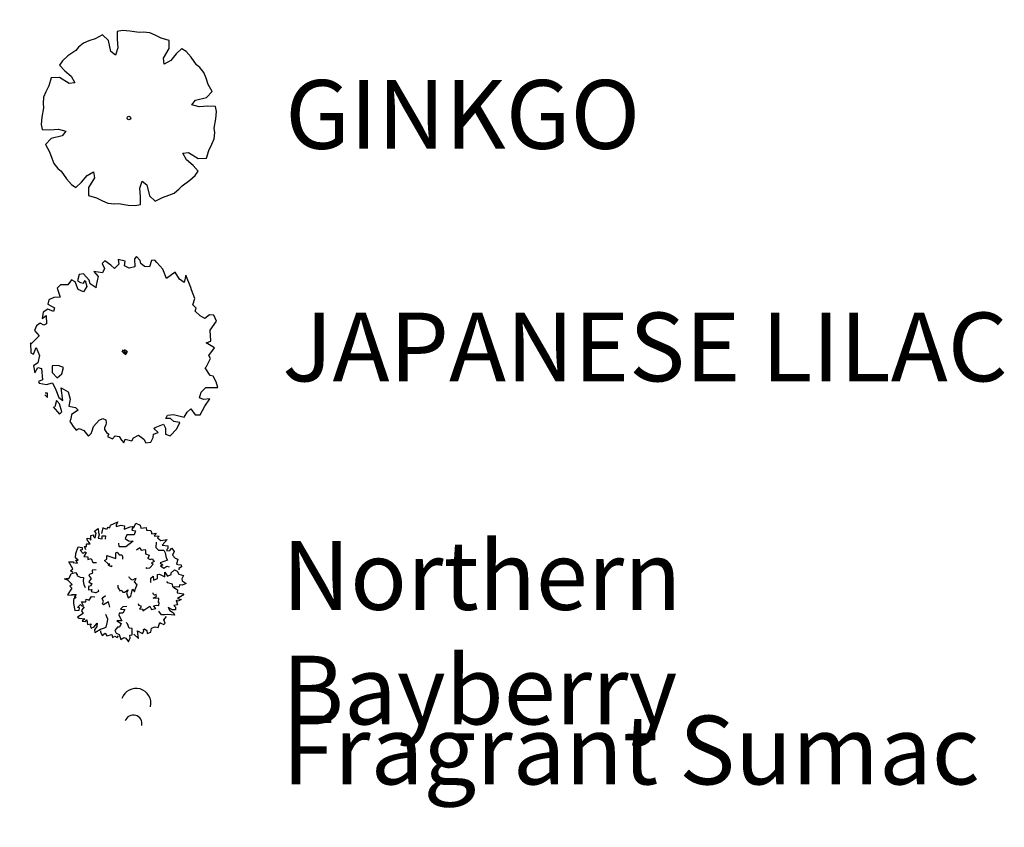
# Model space of a CAD drawing. Header units: feet. Extents: x 1377751 to 1381179, y 448542 to 452320.
# Tile 80 of 135: x 1378862 to 1379145, y 448891 to 449124. Entities that reach past the tile are written whole.
import ezdxf

# ---------------------------------------------------------------- set-up
doc = ezdxf.new("R2010")
doc.units = ezdxf.units.FT
doc.header["$MEASUREMENT"] = 0
doc.layers.add('C-INDW-LAGN', color=6, linetype='Continuous', lineweight=30)
for name, color, linetype in [('CAY', 94, 'Continuous'), ('DIENHOA', 3, 'Continuous'), ('MA- GINKGO TREE', 3, 'Continuous'), ('TREE', 3, 'Continuous'), ('VG_P_Cells', 3, 'Continuous')]:
    doc.layers.add(name, color=color, linetype=linetype)
doc.styles.add('Arial', font='arial.ttf')

# ---------------------------------------------------------------- blocks, each defined once
blk = doc.blocks.new('A$C33F97315')
at = {"layer": 'CAY', "linetype": 'Continuous'}
for points in [[(-0.3, 389.9), (-5.9, 355.7), (-7.8, 317.1), (-21.7, 286.5), (-39.9, 305.4), (-45, 355.7), (-67.9, 383.8), (-102.3, 371), (-131.9, 364.7), (-157.1, 358.4), (-181.6, 343.1), (-195.5, 330.5), (-233.2, 310.8), (-260.3, 292.8), (-275.9, 275.5)], [(275.7, 275.7), (247.5, 255.6), (218.8, 229.6), (187.4, 217.7), (187.8, 244), (219.9, 283.2), (223.6, 319.2), (190.2, 334.5), (164.8, 351), (142.5, 364.3), (114.4, 370.9), (95.7, 371.8), (54.9, 384.5), (23.1, 390.9), (-0.1, 389.7)], [(-276.1, 275.6), (-256, 247.4), (-229.9, 218.7), (-218.1, 187.3), (-244.4, 187.7), (-283.6, 219.8), (-319.6, 223.4), (-334.9, 190.1), (-351.4, 164.7), (-364.7, 142.4), (-371.3, 114.2), (-372.2, 95.5), (-384.9, 54.8), (-391.3, 23), (-390.1, -0.3)], [(390.1, -0.1), (355.9, 5.5), (317.2, 7.4), (286.6, 21.3), (305.5, 39.5), (355.9, 44.6), (383.9, 67.5), (371.2, 101.9), (364.9, 131.5), (358.6, 156.7), (343.3, 181.2), (330.7, 195.1), (310.9, 232.9), (292.9, 259.9), (275.6, 275.5)], [(-390.3, -0.4), (-356.1, -6), (-317.4, -7.9), (-286.8, -21.8), (-305.7, -40.1), (-356.1, -45.1), (-384.2, -68), (-371.4, -102.4), (-365.1, -132), (-358.8, -157.2), (-343.5, -181.7), (-330.9, -195.6), (-311.1, -233.4), (-293.1, -260.4), (-275.9, -276)], [(275.9, -276.1), (255.7, -247.9), (229.7, -219.2), (217.8, -187.8), (244.1, -188.2), (283.3, -220.3), (319.3, -223.9), (334.6, -190.6), (351.1, -165.2), (364.5, -142.9), (371, -114.8), (371.9, -96), (384.6, -55.3), (391, -23.5), (389.9, -0.3)], [(-275.9, -276.2), (-247.8, -256.1), (-219.1, -230.1), (-187.6, -218.2), (-188.1, -244.5), (-220.2, -283.7), (-223.8, -319.7), (-190.5, -335), (-165.1, -351.5), (-142.8, -364.8), (-114.6, -371.4), (-95.9, -372.3), (-55.2, -385), (-23.3, -391.4), (-0.1, -390.3)], [(0, -390.4), (5.7, -356.2), (7.6, -317.6), (21.4, -287), (39.7, -305.9), (44.7, -356.2), (67.6, -384.3), (102, -371.5), (131.6, -365.2), (156.8, -358.9), (181.3, -343.7), (195.2, -331.1), (233, -311.3), (260.1, -293.3), (275.6, -276)]]:
    blk.add_lwpolyline(points, dxfattribs=at)
blk.add_circle((-0.1, -0.3), 8.12, dxfattribs=at)
blk = doc.blocks.new('Cay02_mb')
at = {"layer": 'DIENHOA'}
for p, q in [((-9.6, 639.6), (-60.1, 636.7)), ((-60.1, 636.7), (-24.8, 610.9)), ((6, 607.1), (-9.6, 639.6)), ((83.5, 646.3), (71.6, 627.6)), ((71.6, 627.6), (115.2, 604.2)), ((154.2, 638.1), (83.5, 646.3)), ((145, 634.3), (154.2, 638.1)), ((194.2, 571.3), (145, 634.3)), ((-221.7, 587.5), (-243.3, 571.3)), ((-243.3, 571.3), (-213.9, 568.5)), ((-213.9, 568.5), (-210.7, 584.7)), ((-136.3, 616.2), (-153.3, 566.1)), ((-153.3, 566.1), (-146.4, 524.1)), ((-123.5, 620), (-136.3, 616.2)), ((-115.2, 590.4), (-123.5, 620)), ((-36.7, 585.2), (-115.2, 590.4)), ((-24.8, 610.9), (-36.7, 585.2)), ((55.5, 587.1), (6, 607.1)), ((115.2, 604.2), (55.5, 587.1)), ((235, 599), (194.2, 571.3)), ((265.8, 579.4), (235, 599)), ((281.8, 551.3), (265.8, 579.4)), ((-314.4, 540.3), (-371.3, 504)), ((-371.3, 504), (-356.6, 485.9)), ((-356.6, 485.9), (-300.6, 494)), ((-274.5, 511.2), (-316.7, 529.8)), ((-316.7, 529.8), (-316.7, 529.8)), ((-300.6, 494), (-274.5, 511.2)), ((-254.7, 494), (-280.4, 467.7)), ((-198.7, 506.9), (-254.7, 494)), ((-146.4, 524.1), (-198.7, 506.9)), ((-74.8, 516.4), (-115.2, 486.8)), ((-115.2, 486.8), (-93.2, 450.1)), ((-27.5, 508.3), (-74.8, 516.4)), ((-31.7, 467.7), (-27.5, 508.3)), ((264.8, 527.9), (281.8, 551.3)), ((271.3, 508.3), (264.8, 527.9)), ((329.1, 503.5), (271.3, 508.3)), ((311.7, 532.7), (329.1, 503.5)), ((355.7, 519.8), (311.7, 532.7)), ((349.3, 448.7), (371.8, 485.9)), ((371.8, 485.9), (355.7, 519.8)), ((-470, 419.5), (-498, 403.3)), ((-450.3, 429.6), (-470, 419.5)), ((-431.5, 438.6), (-450.3, 429.6)), ((-414.9, 428.6), (-431.5, 438.6)), ((-385.6, 420), (-414.9, 428.6)), ((-362.2, 369.9), (-385.6, 420)), ((-324.1, 431), (-340.6, 385.7)), ((-276.3, 415.7), (-324.1, 431)), ((-280.4, 467.7), (-189.1, 466.8)), ((-223.1, 422.4), (-276.3, 415.7)), ((-189.1, 466.8), (-223.1, 422.4)), ((-93.2, 450.1), (-50.9, 432.9)), ((-50.9, 432.9), (-31.7, 467.7)), ((375.5, 437.7), (349.3, 448.7)), ((407.6, 480.2), (375.5, 437.7)), ((435.1, 470.6), (407.6, 480.2)), ((447.1, 432.4), (435.1, 470.6)), ((442.9, 388.5), (447.1, 432.4)), ((-509.5, 349.9), (-534.3, 335.1)), ((-490.7, 381.8), (-509.5, 349.9)), ((-498, 403.3), (-495.7, 394.7)), ((-495.7, 394.7), (-490.7, 381.8)), ((-340.6, 385.7), (-362.2, 369.9)), ((509, 399.5), (442.9, 388.5)), ((529.7, 373.7), (509, 399.5)), ((523.3, 322.2), (529.7, 373.7)), ((-534.3, 335.1), (-552.2, 324.1)), ((-552.2, 324.1), (-535.7, 301.2)), ((-535.7, 301.2), (-520, 292.6)), ((-520, 292.6), (-490.7, 279.2)), ((-490.7, 279.2), (-452.1, 233.9)), ((553.6, 293.1), (523.3, 322.2)), ((535.7, 269.2), (553.6, 293.1)), ((-452.1, 233.9), (-442, 207.1)), ((459.5, 219.1), (480.6, 254.4)), ((492.5, 190.9), (459.5, 219.1)), ((480.6, 254.4), (535.7, 269.2)), ((525.6, 232.4), (518.2, 212.9)), ((518.2, 212.9), (535.2, 197.6)), ((540.7, 252), (525.6, 232.4)), ((582.5, 233.4), (540.7, 252)), ((584.8, 203.8), (582.5, 233.4)), ((-574.2, 190.4), (-593.9, 157.5)), ((-593.9, 157.5), (-574.7, 137)), ((-559.1, 178.5), (-574.2, 190.4)), ((-543.5, 194.3), (-559.1, 178.5)), ((-521, 204.3), (-543.5, 194.3)), ((-507.2, 202.4), (-521, 204.3)), ((-492.5, 191.4), (-507.2, 202.4)), ((-473.2, 186.6), (-492.5, 191.4)), ((-454.9, 187.6), (-473.2, 186.6)), ((-442, 207.1), (-454.9, 187.6)), ((474.1, 127.9), (508.6, 167.1)), ((535.2, 197.6), (492.5, 190.9)), ((508.6, 167.1), (533.4, 170.4)), ((533.4, 170.4), (584.8, 203.8)), ((-610.9, 97.8), (-633.9, 83)), ((-633.9, 83), (-609.1, 71.1)), ((-609.1, 71.1), (-626.1, 25.3)), ((-584.3, 110.3), (-610.9, 97.8)), ((-574.7, 137), (-584.3, 110.3)), ((479.7, 129.8), (474.1, 127.9)), ((533.8, 109.8), (479.7, 129.8)), ((552.2, 103.6), (533.8, 109.8)), ((589.4, 127.9), (552.2, 103.6)), ((572.4, 69.7), (589.4, 127.9)), ((601.3, 51.5), (572.4, 69.7)), ((-626.1, 25.3), (-607.3, 11)), ((-607.3, 11), (-592.1, -25.3)), ((0, 0), (-17, -9.5)), ((9.6, 9.3), (-7.4, -0.3)), ((6.4, -7.9), (14.2, 3.5)), ((591.2, -17.7), (617.8, 4.8)), ((638.5, 63.5), (601.3, 51.5)), ((617.8, 4.8), (655, 43)), ((655, 43), (638.5, 63.5)), ((-654.5, -69.2), (-655, -106)), ((-625.6, -60.1), (-654.5, -69.2)), ((-592.1, -25.3), (-625.6, -60.1)), ((-17, -9.5), (-11.5, -23.9)), ((-11.5, -23.9), (-3.2, -17.2)), ((-7.4, -0.3), (-1.9, -14.6)), ((9.6, -5.1), (-7.4, -14.6)), ((-7.4, -14.6), (-1.9, -28.9)), ((-3.2, -17.2), (4.6, -5.7)), ((-1.9, -14.6), (6.4, -7.9)), ((-1.9, -28.9), (6.4, -22.2)), ((6.4, -22.2), (14.2, -10.8)), ((617.8, -51.5), (591.2, -17.7)), ((649.9, -51.5), (617.8, -51.5)), ((633, -99.3), (649.9, -51.5)), ((-655, -106), (-623.3, -125.1)), ((-623.3, -125.1), (-601.3, -132.2)), ((-601.3, -132.2), (-592.6, -166.6)), ((578.8, -121.2), (601.3, -90.7)), ((583.8, -160.8), (578.8, -121.2)), ((601.3, -90.7), (633, -99.3)), ((-592.6, -166.6), (-560.4, -139.8)), ((-560.4, -139.8), (-556.3, -148.9)), ((-556.3, -148.9), (-540.2, -210)), ((577, -228.6), (600.8, -206.2)), ((638.9, -166.1), (583.8, -160.8)), ((600.8, -206.2), (623.3, -203.3)), ((623.3, -203.3), (654.5, -183.8)), ((654.5, -183.8), (638.9, -166.1)), ((-611.8, -214.3), (-627.9, -245.3)), ((-627.9, -245.3), (-586.6, -299.7)), ((-569.6, -221), (-611.8, -214.3)), ((-540.2, -210), (-569.6, -221)), ((-532, -284.9), (-508.6, -264.9)), ((-508.6, -264.9), (-502.1, -232)), ((-502.1, -232), (-481.9, -248.2)), ((-481.9, -248.2), (-481.9, -288.8)), ((569.6, -264.4), (577, -228.6)), ((613.2, -283.5), (569.6, -264.4)), ((-586.6, -299.7), (-544.8, -326)), ((-544.8, -326), (-532, -284.9)), ((-481.9, -288.8), (-511.3, -361.3)), ((541.2, -355.1), (593, -318.4)), ((593, -318.4), (610.5, -307.4)), ((610.5, -307.4), (613.2, -283.5)), ((-511.3, -361.3), (-478.3, -386.6)), ((-460.4, -415.2), (-506.3, -440.1)), ((-478.3, -386.6), (-460.4, -415.2)), ((472.8, -370.4), (541.2, -355.1)), ((508.1, -436.2), (472.8, -370.4)), ((-506.3, -440.1), (-510.9, -474.9)), ((-510.9, -474.9), (-455.3, -515)), ((428.7, -490.7), (455.8, -461.5)), ((455.8, -461.5), (508.1, -436.2)), ((-455.3, -515), (-407.1, -558.4)), ((-407.6, -513.6), (-391.5, -487.3)), ((-407.1, -558.4), (-407.6, -513.6)), ((-391.5, -487.3), (-352.5, -504.5)), ((-352.5, -504.5), (-324.5, -539.8)), ((-324.5, -539.8), (-336, -624.3)), ((179.9, -569.9), (217.6, -538.9)), ((217.6, -538.9), (236.4, -549.4)), ((236.4, -549.4), (263.9, -527.9)), ((263.9, -527.9), (306.6, -548.9)), ((306.6, -548.9), (370.4, -534.1)), ((370.4, -534.1), (386.9, -531.7)), ((386.9, -531.7), (477.4, -508.8)), ((477.4, -508.8), (428.7, -490.7)), ((-336, -624.3), (-296.1, -618.6)), ((-296.1, -618.6), (-253.4, -602.8)), ((-253.4, -602.8), (-246.5, -583.2)), ((-246.5, -583.2), (-188.2, -555.6)), ((-188.2, -555.6), (-179, -566.5)), ((-179, -566.5), (-126.7, -601.4)), ((-126.7, -601.4), (-103.7, -591.4)), ((-103.7, -591.4), (-57.4, -638.6)), ((-57.4, -638.6), (-15.1, -586.6)), ((-15.1, -586.6), (-7.8, -620)), ((-7.8, -620), (70.2, -624.8)), ((156.5, -599.5), (179.9, -569.9)), ((178.1, -636.7), (156.5, -599.5)), ((70.2, -624.8), (126.7, -677.3)), ((126.7, -677.3), (172.6, -666.3)), ((172.6, -666.3), (178.1, -636.7))]:
    blk.add_line(p, q, dxfattribs=at)
blk = doc.blocks.new('TREE-13')
for points in [[(-45.3, 43.3), (-46.6, 46.6), (-44.6, 46.6), (-44.6, 49.6), (-40.8, 49.6), (-43.7, 53.9), (-43.7, 55.8), (-41.2, 55.2), (-39.9, 53.5), (-39.9, 58.5), (-37, 59.1), (-37, 57.3), (-35.4, 55.8), (-34.1, 61.2), (-36.1, 63.1), (-32, 66), (-31.6, 61.8), (-31.1, 59.1), (-32, 55.8), (-27.8, 55), (-27.8, 58.1), (-24, 58.1), (-24.4, 54.5)], [(-21.6, 67.4), (-23.2, 65), (-27, 66.9), (-28.3, 60.7)], [(-21.6, 67.4), (-19.6, 66.7), (-18.7, 69.8), (-10.8, 73.3), (-12.8, 70), (-12.8, 68.1), (-7.5, 69.8), (-3.6, 68.8), (-4.1, 65.4), (2.2, 67.7), (5.1, 68.1), (4, 64.4), (8, 63.4), (6.5, 59.2), (-1.2, 59.2), (-3.2, 55.4), (0.6, 52.9), (5.6, 52.5), (-2.3, 46.3), (-9, 46.3), (-9.5, 46.7), (-9.9, 50.2)], [(6, 66.5), (8.5, 71.7), (13.2, 69.8), (13.6, 66.5), (19.5, 67.1), (19.9, 64.4), (24.4, 63.8), (25.3, 61.7), (25.3, 60.2), (30.2, 60.9), (28.2, 58.1), (33.6, 57.7), (31.6, 55.9), (35.3, 53)], [(35.3, 53), (41.9, 54.3), (36.7, 48), (42.6, 47.4), (42.6, 44.5), (41.5, 43.4), (41.8, 41.9), (45, 42.4), (46.9, 44.8), (49.6, 41.4), (47.9, 37.5), (50.6, 34.1), (53.4, 33), (52.2, 27.7), (53.5, 27.5), (57.1, 27.1), (57.3, 25), (54.4, 22.9), (54.4, 21.5)], [(-59.3, 18.7), (-61.8, 20.7), (-59.3, 22.6), (-63.4, 30.1), (-58.4, 30.1), (-58.9, 29.5), (-54.2, 28.9), (-56, 32), (-53.7, 32), (-56.4, 34.7), (-56, 39.1), (-53.7, 46.4), (-49.2, 45.5), (-49.2, 43), (-51.3, 42.6), (-48.3, 39.3), (-46.3, 40.9), (-45, 40.3), (-47.5, 36.1), (-43, 35.7), (-43, 32.8), (-39.6, 33.7), (-37.6, 29.7), (-33.9, 29.5)], [(9, 43.3), (12.6, 45.6), (13.1, 44.6), (14.1, 42.6), (18.4, 43.4), (18.8, 41.7), (18.6, 39), (22.7, 37.4), (21.8, 34.6), (21, 34.2), (23.8, 32.8), (26.1, 33.5), (28, 30.7), (25.1, 29), (26.9, 27.6), (23.9, 24), (23.1, 23.6), (20.1, 23), (19.4, 24.3)], [(30.3, 51.3), (29.9, 45.7), (32.8, 42.8), (38.3, 42.8), (39.9, 39.9), (40.9, 34.5), (42.5, 32.2), (34.4, 29.2), (37.5, 26.8), (35, 25.9), (38.6, 23.6), (41.7, 25.6), (44.1, 24.7)], [(-17.9, 26.4), (-17.9, 24.8), (-21.3, 26.8), (-19.7, 27.7), (-21.3, 28.1), (-25.1, 31.6), (-22.6, 33.1), (-22.6, 37), (-13, 33.9), (-13, 40), (-11.6, 40.6), (-9.6, 37.9), (-6.7, 37.9), (-5.8, 36), (-5.8, 33.1)], [(-34.3, 21.6), (-38.5, 21.3), (-38.4, 20.3), (-38, 18), (-42, 16.1), (-41.3, 14.5), (-39.6, 12.5), (-41.9, 8.7), (-39.6, 7), (-38.7, 7.1), (-40, 4.4), (-42.4, 3.6), (-42.3, 0.2), (-38.9, 0.5), (-39.5, -1.7), (-35, -2.8), (-34.1, -2.7), (-31.3, -1.4), (-31.6, 0.1)], [(24.5, 8.2), (24.5, 12.7), (27, 15), (27.4, 10.5), (31.5, 12.5), (31.5, 16.7), (33.7, 17.1), (39.5, 14), (39.5, 19.2), (42.5, 14.8), (46.3, 16.7), (46.3, 18.6), (49.9, 21.5), (52.8, 20.2), (54.4, 17.1), (59.7, 15.5), (57.7, 12.1), (58.2, 10), (62.4, 7.1), (58.2, 5.3), (55.2, 5.5), (54.8, 3), (48.1, 3.2), (47.6, 6.1), (42.9, 7.8), (41.6, 9.2)], [(-59.9, 5.9), (-64.3, 10.1), (-68.1, 11.8), (-66.3, 12.4), (-63.4, 12.4), (-60.5, 17.8), (-56.4, 18.7), (-54.6, 16.8), (-55.1, 15.5), (-51.3, 13.9), (-47.9, 13.5), (-48.3, 9.3), (-47.5, 6), (-45.9, 2.8)], [(-11, 5.1), (-10.9, 2.5), (-9.6, 0.4), (-8.7, -0.9), (-7.5, -0.1), (-5.6, -2.4), (-3.7, -2.3), (0, 0), (-1.7, -3.2), (0, -8.4), (3.1, -6.6), (3.9, -3.9), (4.8, 0.9), (6.9, -2.1), (7.8, 0.4), (9.7, 6), (9.4, 5.8), (6.9, 8.7), (8.6, 12.2), (7.3, 11.9), (4.9, 10.4), (3.2, 11.2), (1.3, 13.4), (0.8, 14.2)], [(-59.9, 5.9), (-62.6, 4.1), (-60.3, 2), (-65.1, -5.1), (-60.1, -5.5), (-60.5, -4.9), (-55.8, -4.7), (-57.9, -7.6), (-55.6, -7.8), (-58.6, -10.3), (-58.5, -14.7), (-57, -22.1), (-52.4, -21.7), (-52.2, -19.3), (-54.2, -18.7), (-51, -15.6), (-49.1, -17.5), (-47.7, -17), (-49.8, -12.6), (-45.3, -12.6), (-45, -9.7), (-41.7, -10.9), (-39.3, -7.1), (-35.5, -7.3)], [(48.1, 3.2), (52.2, 0.7), (53.1, 0.1), (52.7, -3.1), (59.9, -4.3), (58.5, -6), (53.1, -9.3), (56.9, -10.3), (54, -12), (51.8, -11.2), (53.1, -16), (49.3, -16.8), (51.1, -18.3), (51.1, -21.2), (47.7, -21.2), (43.2, -18.9), (45, -22.2), (48.9, -24.5), (49.8, -27), (42.8, -26.4), (39.4, -26.8), (36.1, -26.8), (33.1, -22.6)], [(-19.7, -18.5), (-21, -12.7), (-26.2, -15.8), (-27.5, -15), (-26.2, -11.9), (-27.7, -9.4), (-26.5, -7.6), (-24, -6.1)], [(10.8, -14.5), (11.4, -15.6), (11.4, -16.2), (13.9, -17.2), (13.9, -18.9), (12.5, -20.1), (15.9, -20.6), (15.9, -22.4), (23.5, -17.4), (25.1, -20.8), (29.8, -19.9), (27.3, -17.2), (30.3, -16.2), (33.2, -16.6), (33.6, -13.5), (32.7, -13.3), (33.2, -9.3), (26.9, -8.7), (30.7, -7), (30.3, -4.7), (28.5, -5.4), (26.9, -4.3), (26.9, -3.1)], [(-47.1, -18), (-49.5, -21.5), (-50.1, -22.5), (-48.3, -25.1), (-54.4, -29.3), (-52.4, -30.2), (-46.2, -31), (-49.2, -33.5), (-45.8, -33.8), (-44.1, -32.1), (-43.4, -37), (-39.6, -36.2), (-40.6, -38.3), (-39.4, -40.9), (-36.3, -39.5), (-33.2, -35.6), (-33.4, -39.4), (-35.9, -43), (-35.7, -45.7), (-29.7, -42.2), (-26.4, -41.2), (-23.4, -39.8), (-22.2, -33.7), (-21.7, -31.5), (-23.7, -26.2)], [(-1.1, -17.9), (-5.7, -18), (-7.9, -20.5), (-3.4, -20.8), (-5.4, -24.9), (-9.5, -25), (-9.9, -27.2), (-6.7, -33), (-11.9, -33.1), (-7.5, -35.9), (-9.3, -39.8), (-11.2, -39.8), (-14, -43.5), (-12.7, -46.4), (-9.6, -47.9), (-7.8, -53.2), (-4.5, -51.2), (-2.4, -51.6), (0.6, -55.8), (2.4, -51.5), (2.1, -48.6), (4.6, -48.1), (4.3, -41.4), (1.4, -41), (-0.4, -36.3), (-1.9, -35)], [(6.3, -47.6), (11.2, -52.1), (10.2, -44), (15.5, -46.6), (17, -44.2), (16.7, -42.6), (17.7, -41.6), (20.2, -43.7), (20.5, -46.8), (24.6, -45.4), (25.3, -41), (29.3, -39.6), (32.3, -40.2), (34.1, -35.1), (35.3, -35.6), (38.6, -37.2), (39.9, -35.5), (38.5, -32.2), (41.3, -28.4)], [(-29.7, -43.8), (-29.7, -44.9), (-27.9, -48.9), (-24.4, -46.4), (-22.8, -49.1), (-17.5, -47.8), (-16.6, -50.9), (-14.2, -49.6), (-11.5, -51.1), (-10.3, -49.1)]]:
    blk.add_lwpolyline(points)
blk = doc.blocks.new('TREE - DECIDUOUS')
at = {"color": 0, "linetype": 'ByBlock'}
blk.add_arc((-0.00368, -0.00873), 0.00298, 149.7766, 324.2421, dxfattribs=at)
blk = doc.blocks.new('Bayberry')
at = {"layer": 'VG_P_Cells'}
for p, xscale, yscale, zscale in [((-0.003, -0.001, 839.961), 240, 240, 240), ((0.038, 0.013, 694.919), 138.9901895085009, 138.9901895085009, 138.9901895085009)]:
    blk.add_blockref('TREE - DECIDUOUS', p, dxfattribs=dict(at, xscale=xscale, yscale=yscale, zscale=zscale))

msp = doc.modelspace()

# ---------------------------------------------------------------- block references
at = {"layer": 'MA- GINKGO TREE'}
for name, p, xscale, yscale, zscale, rotation in [('A$C33F97315', (1378892.972, 449095.859), 0.0645999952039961, 0.0645999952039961, 0.0645999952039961, 97.59309498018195), ('Cay02_mb', (1378891.411, 449028.306), 0.04100318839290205, 0.04100318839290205, 0.04100318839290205, 97.78680071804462)]:
    msp.add_blockref(name, p, dxfattribs=dict(at, xscale=xscale, yscale=yscale, zscale=zscale, rotation=rotation))
at = {"layer": 'TREE', "xscale": 0.2685517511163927, "yscale": 0.2685517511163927, "zscale": 0.2685517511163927}
msp.add_blockref('TREE-13', (1378892.75, 448959.68), dxfattribs=at)
at = {"layer": 'TREE', "xscale": 6.008572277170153, "yscale": 6.008572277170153, "zscale": 6.008572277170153, "rotation": 197.1250082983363}
msp.add_blockref('Bayberry', (1378893.686, 448913.378, -4611.253), dxfattribs=at)

# ---------------------------------------------------------------- texts
at = {"layer": 'C-INDW-LAGN', "attachment_point": 1, "style": 'Arial'}
for s, width, insert, char_height in [('GINKGO', 224.25698, (1378938.088, 449106.814), 19.831), ('JAPANESE LILAC', 232.56818, (1378937.236, 449039.716), 19.83101), ('Northern Bayberry', 232.56818, (1378937.236, 448973.769), 19.83101), ('Fragrant Sumac', 232.56818, (1378937.236, 448923.41), 19.83101)]:
    msp.add_mtext_dynamic_manual_height_columns(s, width=width, gutter_width=2478.876, heights=[0], dxfattribs=dict(at, insert=insert, char_height=char_height))

doc.saveas('drawing.dxf')
